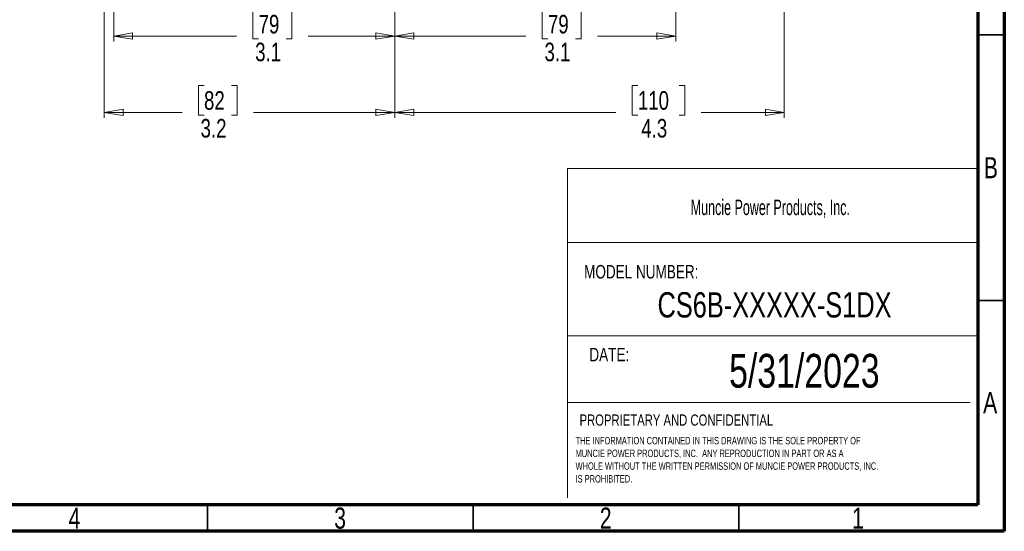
# Model space of a CAD drawing. Header units: inches. Extents: x 0.6 to 16.3, y 0.2 to 11.5.
# Tile 25 of 33: x 9 to 16.3, y 0.2 to 4. Entities that reach past the tile are written whole.
import ezdxf

# ---------------------------------------------------------------- set-up
doc = ezdxf.new("R2010")
doc.units = ezdxf.units.IN
doc.header["$MEASUREMENT"] = 0
doc.styles.add('SLDTEXTSTYLE0', font='TXT', dxfattribs={"width": 0.75})
doc.styles.add('SLDTEXTSTYLE1', font='TXT', dxfattribs={"width": 0.605})
doc.dimstyles.new('SLDDIMSTYLE1', dxfattribs={"dimtxt": 0.137795, "dimasz": 0.14, "dimexe": 0, "dimexo": 0.0625, "dimgap": 0.034449, "dimtad": 0, "dimdec": 1, "dimlfac": 1.5, "dimrnd": 1e-09, "dimzin": 12, "dimdsep": 46, "dimtxsty": 'SLDTEXTSTYLE0', "dimblk1": 'CLOSED', "dimblk2": 'CLOSED', "dimsah": 1, "dimcen": 0.09, "dimadec": 0, "dimazin": 3, "dimtfac": 1, "dimtdec": 1, "dimtofl": 0, "dimtmove": 0, "dimatfit": 3, "dimldrblk": 'CLOSED', "dimfxl": 0, "dimfrac": 2, "dimtolj": 1, "dimtzin": 12, "dimarcsym": 0})

# ---------------------------------------------------------------- blocks, each defined once
blk = doc.blocks.new('SW_NOTE_0')
at = {"color": 0, "linetype": 'Continuous', "lineweight": 0, "char_height": 0.055, "attachment_point": 1, "style": 'SLDTEXTSTYLE0'}
for s, insert in [('THE INFORMATION CONTAINED IN THIS DRAWING IS THE SOLE PROPERTY OF', (0, 0.0709)), ('MUNCIE POWER PRODUCTS, INC.  ANY REPRODUCTION IN PART OR AS A', (0, -0.0235)), ('WHOLE WITHOUT THE WRITTEN PERMISSION OF MUNCIE POWER PRODUCTS, INC.', (0, -0.1178)), ('IS PROHIBITED.', (0, -0.2122))]:
    blk.add_mtext(s, dxfattribs=dict(at, insert=insert))
blk = doc.blocks.new('_Closed')
at = {"color": 0, "linetype": 'ByBlock', "lineweight": -2}
for p, q in [((-1, 0.166667), (0, 0)), ((-1, 0.166667), (-1, -0.166667)), ((0, 0), (-1, -0.166667)), ((0, 0), (-1, 0))]:
    blk.add_line(p, q, dxfattribs=at)
blk = doc.blocks.new('_D_1')
at = {"color": 7, "linetype": 'Continuous', "lineweight": 0}
for p, q in [((14.7079, 6.8816), (14.7079, 3.2643)), ((11.8212, 4.8448), (11.8212, 3.2643)), ((13.6226, 3.5022), (13.5806, 3.5022)), ((13.5806, 3.5022), (13.5806, 3.2834)), ((13.928, 3.5022), (13.97, 3.5022)), ((13.97, 3.5022), (13.97, 3.2834)), ((11.8212, 3.3037), (13.4598, 3.3037)), ((14.7079, 3.3037), (14.0908, 3.3037)), ((13.5806, 3.2834), (13.6226, 3.2834)), ((13.97, 3.2834), (13.928, 3.2834))]:
    blk.add_line(p, q, dxfattribs=at)
at = {"color": 7, "linetype": 'Continuous', "lineweight": 18, "xscale": 0.14, "yscale": 0.14, "rotation": 180.0000000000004}
blk.add_blockref('_Closed', (11.8212, 3.3037), dxfattribs=at)
at = {"color": 7, "linetype": 'Continuous', "lineweight": 18, "xscale": 0.14, "yscale": 0.14}
blk.add_blockref('_Closed', (14.7079, 3.3037), dxfattribs=at)
at = {"color": 7, "linetype": 'Continuous', "lineweight": 18, "char_height": 0.1378, "attachment_point": 1, "style": 'SLDTEXTSTYLE0'}
for s, insert in [('110', (13.6226, 3.461)), ('4.3', (13.648, 3.2549))]:
    blk.add_mtext(s, dxfattribs=dict(at, insert=insert))
blk = doc.blocks.new('_D_3')
at = {"color": 7, "linetype": 'Continuous', "lineweight": 0}
for p, q in [((11.8212, 4.8448), (11.8212, 3.8301)), ((13.9045, 4.6056), (13.9045, 3.8301)), ((12.9562, 4.068), (12.9143, 4.068)), ((12.9143, 4.068), (12.9143, 3.8492)), ((13.1599, 4.068), (13.2019, 4.068)), ((13.2019, 4.068), (13.2019, 3.8492)), ((11.8212, 3.8695), (12.7934, 3.8695)), ((13.9045, 3.8695), (13.3227, 3.8695)), ((12.9143, 3.8492), (12.9562, 3.8492)), ((13.2019, 3.8492), (13.1599, 3.8492))]:
    blk.add_line(p, q, dxfattribs=at)
at = {"color": 7, "linetype": 'Continuous', "lineweight": 18, "xscale": 0.14, "yscale": 0.14, "rotation": 180.0000000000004}
blk.add_blockref('_Closed', (11.8212, 3.8695, -0.2442), dxfattribs=at)
at = {"color": 7, "linetype": 'Continuous', "lineweight": 18, "xscale": 0.14, "yscale": 0.14}
blk.add_blockref('_Closed', (13.9045, 3.8695, -0.2442), dxfattribs=at)
at = {"color": 7, "linetype": 'Continuous', "lineweight": 18, "char_height": 0.1378, "attachment_point": 1, "style": 'SLDTEXTSTYLE0'}
for s, insert in [('79', (12.9562, 4.0268)), ('3.1', (12.9308, 3.8207))]:
    blk.add_mtext(s, dxfattribs=dict(at, insert=insert))
blk = doc.blocks.new('_D_4')
at = {"color": 7, "linetype": 'Continuous', "lineweight": 0}
for p, q in [((11.8212, 4.8448), (11.8212, 3.8301)), ((9.7379, 4.6056), (9.7379, 3.8301)), ((10.8119, 4.068), (10.7699, 4.068)), ((10.7699, 4.068), (10.7699, 3.8492)), ((11.0155, 4.068), (11.0575, 4.068)), ((11.0575, 4.068), (11.0575, 3.8492)), ((9.7379, 3.8695), (10.6491, 3.8695)), ((11.8212, 3.8695), (11.1783, 3.8695)), ((10.7699, 3.8492), (10.8119, 3.8492)), ((11.0575, 3.8492), (11.0155, 3.8492))]:
    blk.add_line(p, q, dxfattribs=at)
at = {"color": 7, "linetype": 'Continuous', "lineweight": 18, "xscale": 0.14, "yscale": 0.14, "rotation": 180.0000000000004}
blk.add_blockref('_Closed', (9.7379, 3.8695, -0.2442), dxfattribs=at)
at = {"color": 7, "linetype": 'Continuous', "lineweight": 18, "xscale": 0.14, "yscale": 0.14}
blk.add_blockref('_Closed', (11.8212, 3.8695, -0.2442), dxfattribs=at)
at = {"color": 7, "linetype": 'Continuous', "lineweight": 18, "char_height": 0.1378, "attachment_point": 1, "style": 'SLDTEXTSTYLE0'}
for s, insert in [('79', (10.8119, 4.0268)), ('3.1', (10.7864, 3.8207))]:
    blk.add_mtext(s, dxfattribs=dict(at, insert=insert))
blk = doc.blocks.new('_D_5')
at = {"color": 7, "linetype": 'Continuous', "lineweight": 0}
for p, q in [((9.6683, 5.8503), (9.6683, 3.2643)), ((11.8212, 4.8448), (11.8212, 3.2643)), ((10.4071, 3.5022), (10.3651, 3.5022)), ((10.3651, 3.5022), (10.3651, 3.2834)), ((10.6107, 3.5022), (10.6527, 3.5022)), ((10.6527, 3.5022), (10.6527, 3.2834)), ((9.6683, 3.3037), (10.2442, 3.3037)), ((11.8212, 3.3037), (10.7735, 3.3037)), ((10.3651, 3.2834), (10.4071, 3.2834)), ((10.6527, 3.2834), (10.6107, 3.2834))]:
    blk.add_line(p, q, dxfattribs=at)
at = {"color": 7, "linetype": 'Continuous', "lineweight": 18, "xscale": 0.14, "yscale": 0.14, "rotation": 180.0000000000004}
blk.add_blockref('_Closed', (9.6683, 3.3037, -0.2442), dxfattribs=at)
at = {"color": 7, "linetype": 'Continuous', "lineweight": 18, "xscale": 0.14, "yscale": 0.14}
blk.add_blockref('_Closed', (11.8212, 3.3037, -0.2442), dxfattribs=at)
at = {"color": 7, "linetype": 'Continuous', "lineweight": 18, "char_height": 0.1378, "attachment_point": 1, "style": 'SLDTEXTSTYLE0'}
for s, insert in [('82', (10.4071, 3.461)), ('3.2', (10.3816, 3.2549))]:
    blk.add_mtext(s, dxfattribs=dict(at, insert=insert))

msp = doc.modelspace()

# ---------------------------------------------------------------- linework, layer by layer
at = {"color": 7, "linetype": 'Continuous', "lineweight": 70}
for p, q in [((16.3386, 11.4961), (16.3386, 0.1969)), ((16.1417, 11.2992), (16.1417, 0.3937)), ((16.1417, 0.3937), (0.7874, 0.3937)), ((16.3386, 0.1969), (0.5906, 0.1969))]:
    msp.add_line(p, q, dxfattribs=at)
at = {"color": 7, "linetype": 'Continuous', "lineweight": 35}
for p, q in [((16.1417, 3.878), (16.3386, 3.878)), ((16.1417, 1.9094), (16.3386, 1.9094)), ((10.4331, 0.3937), (10.4331, 0.1969)), ((12.4016, 0.3937), (12.4016, 0.1969)), ((14.3701, 0.3937), (14.3701, 0.1969))]:
    msp.add_line(p, q, dxfattribs=at)
at = {"color": 7, "linetype": 'Continuous', "lineweight": 18}
for p, q in [((13.1016, 2.8873), (13.1016, 0.4444)), ((13.1016, 2.8873), (16.1414, 2.8873)), ((13.1016, 2.3399), (16.1414, 2.3399)), ((13.1016, 1.6475), (16.1414, 1.6475)), ((13.1016, 1.1526), (16.085, 1.1526))]:
    msp.add_line(p, q, dxfattribs=at)

# ---------------------------------------------------------------- block references
at = {"color": 7, "linetype": 'Continuous', "lineweight": 0}
msp.add_blockref('SW_NOTE_0', (13.1611, 0.826), dxfattribs=at)

# ---------------------------------------------------------------- texts
for s, insert, char_height, attachment_point, style in [('B', (16.239, 2.9714), 0.1562, 2, 'SLDTEXTSTYLE0'), ('Muncie Power Products, Inc.', (14.0146, 2.6565), 0.114583, 1, 'SLDTEXTSTYLE1'), ('MODEL NUMBER:', (13.2243, 2.1718), 0.1, 1, 'SLDTEXTSTYLE0'), ('CS6B-XXXXX-S1DX', (14.6357, 1.9701), 0.1875, 2, 'SLDTEXTSTYLE0'), ('DATE:', (13.2633, 1.5575), 0.1, 1, 'SLDTEXTSTYLE0'), ('5/31/2023', (14.8566, 1.5126), 0.25, 2, 'SLDTEXTSTYLE0'), ('A', (16.2338, 1.2292), 0.1562, 2, 'SLDTEXTSTYLE0'), ('PROPRIETARY AND CONFIDENTIAL', (13.1904, 1.0636), 0.083333, 1, 'SLDTEXTSTYLE0'), ('4', (9.4472, 0.3729), 0.1562, 2, 'SLDTEXTSTYLE0'), ('3', (11.4157, 0.3729), 0.1562, 2, 'SLDTEXTSTYLE0'), ('2', (13.3843, 0.3729), 0.1562, 2, 'SLDTEXTSTYLE0'), ('1', (15.2543, 0.3729), 0.1562, 2, 'SLDTEXTSTYLE0')]:
    msp.add_mtext(s, dxfattribs=dict(at, insert=insert, char_height=char_height, attachment_point=attachment_point, style=style))

# ---------------------------------------------------------------- dimensions: what is measured, and where the dimension line sits
at = {"color": 7, "linetype": 'Continuous', "lineweight": 18}
for base, p1, p2, picture, middle in [((11.8212, 3.3037), (14.7079, 6.921), (11.8212, 4.8842), '_D_1', (13.7753, 3.3037)), ((11.8212, 3.3037), (9.6683, 5.8897), (11.8212, 4.8842), '_D_5', (10.5089, 3.3037)), ((11.8212, 3.8695), (9.7379, 4.645), (11.8212, 4.8842), '_D_4', (10.9137, 3.8695)), ((13.9045, 3.8695), (11.8212, 4.8842), (13.9045, 4.645), '_D_3', (13.0581, 3.8695))]:
    dim = msp.add_linear_dim(base=base, p1=p1, p2=p2, dimstyle='SLDDIMSTYLE1', dxfattribs=at)
    dim.commit()
    dim.dimension.update_dxf_attribs({"geometry": picture, "text_midpoint": middle, "dimtype": 160})

doc.saveas('drawing.dxf')
